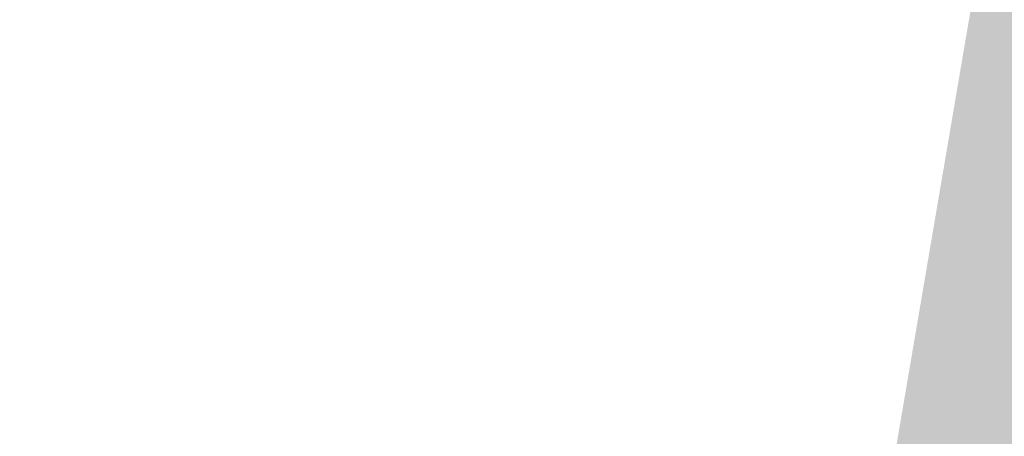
# Model space of a CAD drawing. Header units: inches. Extents: x -433 to 341, y -109 to 237.
# Tile 124 of 256: x -354.26 to -349.32, y 38.24 to 40.33. Entities that reach past the tile are written whole.
import ezdxf

# ---------------------------------------------------------------- set-up
doc = ezdxf.new("R2010")
doc.units = ezdxf.units.IN
doc.header["$MEASUREMENT"] = 0
doc.layers.add('1_mata', color=7, linetype='Continuous', lineweight=5)
doc.layers.add('1_trawa', color=82, linetype='Continuous', lineweight=5)
picture_1 = doc.add_image_def('image1.jpg', size_in_pixel=(9921, 7015))

msp = doc.modelspace()

# ---------------------------------------------------------------- hatches: boundary and pattern name
at = {"layer": '1_trawa'}
h = msp.add_hatch(dxfattribs=at)
h.set_pattern_fill('GRASS', color=256, scale=0.5)
h.set_pattern_definition([(90, (-330.8982, 0), (-0.3535534, 0.3535534), [0.09375, -0.6133568]), (45, (-330.8982, 0), (-0.3535534, 0.3535534), [0.09375, -0.40625]), (135, (-330.8982, 0), (-0.3535534, -0.3535534), [0.09375, -0.40625])])
h.paths.add_polyline_path([(-348.534, 46.0021), (-350.5175, 34.3585), (-350.4589, 34.3585), (-350.8046, 32.7514), (-347.0678, 32.1178), (-347.4656, 33.4722), (-344.5872, 34.3177), (-344.4051, 36.9465), (-345.878, 37.2304), (-344.9316, 42.1401), (-341.9859, 41.5722), (-342.9322, 36.6626), (-344.4051, 36.9465), (-344.5872, 34.3177), (-344.5139, 34.0681), (-344.0702, 32.5577), (-341.818, 33.1037), (-338.6447, 33.2189), (-338.8526, 34.7997), (-337.3591, 34.9223), (-335.5616, 43.6288), (-343.3637, 45.1889)])
h.paths.add_polyline_path([(-350.8046, 32.7514), (-351.6667, 28.2246), (-344.9454, 27.0189), (-338.427, 28.8347), (-338.2728, 28.8692), (-338.4126, 30.1563), (-338.5852, 33.2267), (-341.818, 33.1037), (-344.0702, 32.5577), (-342.8962, 28.5609), (-345.7746, 27.7154), (-347.0678, 32.1178)])
h.paths.add_polyline_path([(-338.8049, 12.4075), (-337.7845, 20.6073), (-350.6691, 21.5558), (-350.5378, 24.1561), (-357.276, 24.533), (-357.5885, 18.9399), (-357.0399, 18.9093), (-356.99, 18.9066), (-357.0713, 17.411), (-351.5812, 17.0688), (-351.3207, 19.5543), (-345.1459, 19.2738), (-345.5172, 13.3328)])
h.paths.add_polyline_path([(-357.4947, 20.6175), (-370.0389, 21.1882), (-370.5199, 12.2972), (-360.3926, 11.5827), (-359.9334, 19.1059), (-363.299, 19.3045), (-363.4619, 16.3089), (-365.4589, 16.4175), (-365.5403, 14.9197), (-369.5344, 15.1368), (-369.1499, 19.6496), (-357.5859, 18.9412)])

# ---------------------------------------------------------------- pictures from other files: only their frames are drawn
at = {"layer": '1_mata'}
image = msp.add_image(picture_1, insert=(-284.1864, -108.6544), size_in_units=(210.5211, 148.8565), rotation=90, dxfattribs=dict(at, fade=30))
image.dxf.flags = 7

doc.saveas('drawing.dxf')
